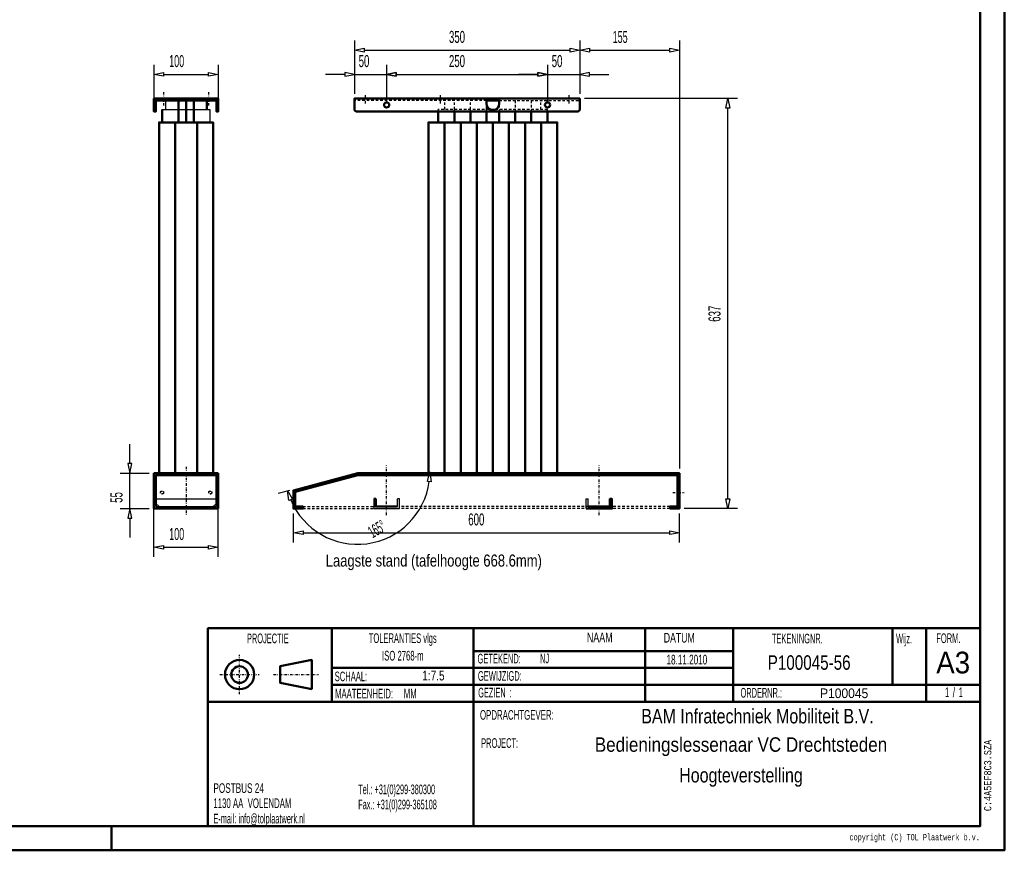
# Model space of a CAD drawing. Extents: x -13792 to -10732, y -2369 to -232.
# Tile 10 of 16: x -12262 to -10732, y -2369 to -1079. Entities that reach past the tile are written whole.
import ezdxf
from ezdxf.enums import TextEntityAlignment as Align

# ---------------------------------------------------------------- set-up
doc = ezdxf.new("R2010")
doc.units = 0
doc.header["$MEASUREMENT"] = 0
doc.linetypes.add('DASHDOT', pattern=[8.5, 4, -2, 0.5, -2])
doc.linetypes.add('HIDDEN', pattern=[7, 4, -3])
doc.layers.get('0').update_dxf_attribs({"linetype": 'CONTINUOUS'})
for name, color, linetype in [('DIM49', 4, 'CONTINUOUS'), ('LE_HIDDEN', 7, 'CONTINUOUS'), ('LE_MIDDLE', 7, 'CONTINUOUS'), ('TXT_ALL', 7, 'CONTINUOUS'), ('TXT_DIM49', 2, 'CONTINUOUS')]:
    doc.layers.add(name, color=color, linetype=linetype)
doc.layers.add('LE_ALL', color=7, linetype='CONTINUOUS', lineweight=50)
doc.styles.add('MONOTXT', font='monotxt.shx')

# ---------------------------------------------------------------- blocks, each defined once
blk = doc.blocks.new('_D16', base_point=(-11392.2, -1201.4))
at = {"layer": 'DIM49', "color": 1}
for p, q in [((-11147.2, -1201.4), (-11384.7, -1201.4)), ((-11165.2, -1216.4), (-11162.2, -1201.4)), ((-11162.2, -1201.4), (-11159.2, -1216.4)), ((-11159.2, -1216.4), (-11165.2, -1216.4)), ((-11162.2, -1823.4), (-11162.2, -1216.4)), ((-11162.2, -1838.4), (-11165.2, -1823.4)), ((-11165.2, -1823.4), (-11159.2, -1823.4)), ((-11159.2, -1823.4), (-11162.2, -1838.4)), ((-11147.2, -1838.4), (-11229.7, -1838.4))]:
    blk.add_line(p, q, dxfattribs=at)
at = {"layer": 'TXT_DIM49', "width": 0.596}
blk.add_text('637', height=18.75, rotation=90, dxfattribs=at).set_placement((-11173.4, -1535.7), align=Align.CENTER)
blk = doc.blocks.new('_D17', base_point=(-12053.8, -1201.4))
at = {"layer": 'DIM49', "color": 1}
for p, q in [((-12053.8, -1148.9), (-12053.8, -1201.4)), ((-12053.8, -1163.9), (-12038.8, -1160.9)), ((-12038.8, -1160.9), (-12038.8, -1166.9)), ((-11968.8, -1166.9), (-11968.8, -1160.9)), ((-11968.8, -1160.9), (-11953.8, -1163.9)), ((-11953.8, -1148.9), (-11953.8, -1201.4)), ((-12038.8, -1166.9), (-12053.8, -1163.9)), ((-12038.8, -1163.9), (-11968.8, -1163.9)), ((-11953.8, -1163.9), (-11968.8, -1166.9))]:
    blk.add_line(p, q, dxfattribs=at)
at = {"layer": 'TXT_DIM49', "width": 0.557}
blk.add_text('100', height=18.75, dxfattribs=at).set_placement((-12018.5, -1152.6), align=Align.CENTER)
blk = doc.blocks.new('_D18', base_point=(-12053.8, -1838.4))
at = {"layer": 'DIM49', "color": 1}
for p, q in [((-12053.8, -1913.5), (-12053.8, -1838.4)), ((-11953.8, -1913.5), (-11953.8, -1838.4)), ((-12053.8, -1898.5), (-12038.8, -1895.5)), ((-12038.8, -1895.5), (-12038.8, -1901.5)), ((-11968.8, -1901.5), (-11968.8, -1895.5)), ((-11968.8, -1895.5), (-11953.8, -1898.5)), ((-12038.8, -1901.5), (-12053.8, -1898.5)), ((-12038.8, -1898.5), (-11968.8, -1898.5)), ((-11953.8, -1898.5), (-11968.8, -1901.5))]:
    blk.add_line(p, q, dxfattribs=at)
at = {"layer": 'TXT_DIM49', "width": 0.557}
blk.add_text('100', height=18.75, dxfattribs=at).set_placement((-12018.5, -1887.3), align=Align.CENTER)
blk = doc.blocks.new('_D19', base_point=(-11392.2, -1201.4))
at = {"layer": 'DIM49', "color": 1}
for p, q in [((-11392.2, -1111.4), (-11392.2, -1193.9)), ((-11237.2, -1111.4), (-11237.2, -1775.9)), ((-11392.2, -1126.4), (-11377.2, -1123.4)), ((-11377.2, -1129.4), (-11392.2, -1126.4)), ((-11377.2, -1123.4), (-11377.2, -1129.4)), ((-11377.2, -1126.4), (-11252.2, -1126.4)), ((-11252.2, -1129.4), (-11252.2, -1123.4)), ((-11252.2, -1123.4), (-11237.2, -1126.4)), ((-11237.2, -1126.4), (-11252.2, -1129.4))]:
    blk.add_line(p, q, dxfattribs=at)
at = {"layer": 'TXT_DIM49', "width": 0.557}
blk.add_text('155', height=18.75, rotation=0, dxfattribs=at).set_placement((-11329.4, -1115.1), align=Align.CENTER)
blk = doc.blocks.new('_D20', base_point=(-11742.2, -1201.4))
at = {"layer": 'DIM49', "color": 1}
for p, q in [((-11742.2, -1111.4), (-11742.2, -1193.9)), ((-11392.2, -1111.4), (-11392.2, -1193.9)), ((-11742.2, -1126.4), (-11727.2, -1123.4)), ((-11727.2, -1129.4), (-11742.2, -1126.4)), ((-11727.2, -1123.4), (-11727.2, -1129.4)), ((-11727.2, -1126.4), (-11407.2, -1126.4)), ((-11407.2, -1129.4), (-11407.2, -1123.4)), ((-11407.2, -1123.4), (-11392.2, -1126.4)), ((-11392.2, -1126.4), (-11407.2, -1129.4))]:
    blk.add_line(p, q, dxfattribs=at)
at = {"layer": 'TXT_DIM49', "width": 0.596}
blk.add_text('350', height=18.75, rotation=360, dxfattribs=at).set_placement((-11582.9, -1115.1), align=Align.CENTER)
blk = doc.blocks.new('_D21', base_point=(-11737.5, -1781.4))
at = {"layer": 'DIM49', "color": 1}
for p, q in [((-11628.9, -1796.2), (-11625, -1781.4)), ((-11625, -1781.4), (-11623, -1796.6)), ((-11623, -1796.6), (-11628.9, -1796.2)), ((-11860.6, -1814.4), (-11842.5, -1809.6)), ((-11846.1, -1810.5), (-11838.4, -1823.7)), ((-11844.1, -1825.7), (-11846.1, -1810.5)), ((-11838.4, -1823.7), (-11844.1, -1825.7))]:
    blk.add_line(p, q, dxfattribs=at)
blk.add_arc((-11737.5, -1781.4), 112.5, -157.355, -7.645, dxfattribs=at)
at = {"layer": 'TXT_DIM49', "width": 0.508}
blk.add_text('165°', height=18.75, rotation=29.8329, dxfattribs=at).set_placement((-11702.7, -1878.2), align=Align.CENTER)
blk = doc.blocks.new('_D22', base_point=(-11742.2, -1201.4))
at = {"layer": 'DIM49', "color": 1}
for p, q in [((-11742.2, -1163.9), (-11757.2, -1160.9)), ((-11757.2, -1160.9), (-11757.2, -1166.9)), ((-11742.2, -1148.9), (-11742.2, -1193.9)), ((-11692.2, -1148.9), (-11692.2, -1206.4)), ((-11677.2, -1160.9), (-11692.2, -1163.9)), ((-11677.2, -1166.9), (-11677.2, -1160.9)), ((-11757.2, -1163.9), (-11787.2, -1163.9)), ((-11757.2, -1166.9), (-11742.2, -1163.9)), ((-11742.2, -1163.9), (-11692.2, -1163.9)), ((-11692.2, -1163.9), (-11677.2, -1166.9)), ((-11677.2, -1163.9), (-11647.2, -1163.9))]:
    blk.add_line(p, q, dxfattribs=at)
at = {"layer": 'TXT_DIM49', "width": 0.596}
blk.add_text('50', height=18.75, rotation=0, dxfattribs=at).set_placement((-11727.4, -1152.6), align=Align.CENTER)
blk = doc.blocks.new('_D23', base_point=(-11692.2, -1213.9))
at = {"layer": 'DIM49', "color": 1}
for p, q in [((-11692.2, -1148.9), (-11692.2, -1206.4)), ((-11692.2, -1163.9), (-11677.2, -1160.9)), ((-11677.2, -1160.9), (-11677.2, -1166.9)), ((-11457.2, -1166.9), (-11457.2, -1160.9)), ((-11457.2, -1160.9), (-11442.2, -1163.9)), ((-11442.2, -1148.9), (-11442.2, -1206.4)), ((-11677.2, -1166.9), (-11692.2, -1163.9)), ((-11677.2, -1163.9), (-11457.2, -1163.9)), ((-11442.2, -1163.9), (-11457.2, -1166.9))]:
    blk.add_line(p, q, dxfattribs=at)
at = {"layer": 'TXT_DIM49', "width": 0.596}
blk.add_text('250', height=18.75, rotation=360, dxfattribs=at).set_placement((-11582.9, -1152.6), align=Align.CENTER)
blk = doc.blocks.new('_D24', base_point=(-11442.2, -1213.9))
at = {"layer": 'DIM49', "color": 1}
for p, q in [((-11442.2, -1163.9), (-11457.2, -1160.9)), ((-11457.2, -1160.9), (-11457.2, -1166.9)), ((-11442.2, -1148.9), (-11442.2, -1206.4)), ((-11392.2, -1148.9), (-11392.2, -1193.9)), ((-11377.2, -1160.9), (-11392.2, -1163.9)), ((-11377.2, -1166.9), (-11377.2, -1160.9)), ((-11457.2, -1163.9), (-11487.2, -1163.9)), ((-11457.2, -1166.9), (-11442.2, -1163.9)), ((-11442.2, -1163.9), (-11392.2, -1163.9)), ((-11392.2, -1163.9), (-11377.2, -1166.9)), ((-11377.2, -1163.9), (-11347.2, -1163.9))]:
    blk.add_line(p, q, dxfattribs=at)
at = {"layer": 'TXT_DIM49', "width": 0.596}
blk.add_text('50', height=18.75, rotation=360, dxfattribs=at).set_placement((-11427.4, -1152.6), align=Align.CENTER)
blk = doc.blocks.new('_D25', base_point=(-12053.8, -1838.4))
at = {"layer": 'DIM49', "color": 1}
for p, q in [((-12091.3, -1768.4), (-12091.3, -1738.4)), ((-12088.3, -1768.4), (-12094.3, -1768.4)), ((-12094.3, -1768.4), (-12091.3, -1783.4)), ((-12091.3, -1783.4), (-12088.3, -1768.4)), ((-12106.3, -1783.4), (-12061.3, -1783.4)), ((-12091.3, -1838.4), (-12091.3, -1783.4)), ((-12106.3, -1838.4), (-12061.3, -1838.4)), ((-12091.3, -1838.4), (-12094.3, -1853.4)), ((-12088.3, -1853.4), (-12091.3, -1838.4)), ((-12094.3, -1853.4), (-12088.3, -1853.4)), ((-12091.3, -1853.4), (-12091.3, -1883.4))]:
    blk.add_line(p, q, dxfattribs=at)
at = {"layer": 'TXT_DIM49', "width": 0.596}
blk.add_text('55', height=18.75, rotation=90, dxfattribs=at).set_placement((-12102.6, -1821.1), align=Align.CENTER)
blk = doc.blocks.new('_D26', base_point=(-11837.2, -1838.4))
at = {"layer": 'DIM49', "color": 1}
for p, q in [((-11837.2, -1890.9), (-11837.2, -1845.9)), ((-11237.2, -1890.9), (-11237.2, -1845.9)), ((-11837.2, -1875.9), (-11822.2, -1872.9)), ((-11822.2, -1878.9), (-11837.2, -1875.9)), ((-11822.2, -1872.9), (-11822.2, -1878.9)), ((-11822.2, -1875.9), (-11252.2, -1875.9)), ((-11252.2, -1878.9), (-11252.2, -1872.9)), ((-11252.2, -1872.9), (-11237.2, -1875.9)), ((-11237.2, -1875.9), (-11252.2, -1878.9))]:
    blk.add_line(p, q, dxfattribs=at)
at = {"layer": 'TXT_DIM49', "width": 0.596}
blk.add_text('600', height=18.75, rotation=360, dxfattribs=at).set_placement((-11552.9, -1864.6), align=Align.CENTER)

msp = doc.modelspace()

# ---------------------------------------------------------------- linework, layer by layer
for p, q in [((-12035.8, -1204.4), (-12035.8, -1218.4)), ((-12040.8, -1218.4), (-11966.8, -1218.4)), ((-11966.8, -1218.4), (-11966.8, -1238.4)), ((-12050.8, -1823.4), (-11956.8, -1823.4)), ((-12045.8, -1835.4), (-12050.8, -1830.4)), ((-12050.8, -1835.4), (-11956.8, -1835.4)), ((-12038.8, -1838.4), (-12038.8, -1835.4)), ((-11968.8, -1835.4), (-11968.8, -1838.4)), ((-11961.8, -1835.4), (-11956.8, -1830.4)), ((-11822.2, -1835.4), (-11834.2, -1835.4)), ((-11675.2, -1835.4), (-11675.2, -1823.4)), ((-11672.2, -1823.4), (-11675.2, -1823.4)), ((-11672.2, -1838.4), (-11672.2, -1823.4)), ((-11382.2, -1838.4), (-11382.2, -1823.4)), ((-11382.2, -1823.4), (-11379.2, -1823.4)), ((-11379.2, -1835.4), (-11379.2, -1823.4)), ((-11252.2, -1838.4), (-11252.2, -1835.4))]:
    msp.add_line(p, q)
msp.add_lwpolyline([(-11712.2, -1823.4), (-11712.2, -1838.4), (-11672.2, -1838.4)])
at = {"layer": 'LE_ALL'}
for p, q in [((-12015.8, -1238.4), (-12015.8, -1204.4)), ((-12003.8, -1238.4), (-12003.8, -1204.4)), ((-11991.8, -1238.4), (-11991.8, -1204.4)), ((-11971.8, -1218.4), (-11971.8, -1204.4)), ((-12040.8, -1238.4), (-12040.8, -1218.4)), ((-11517.4, -1221.4), (-11517.4, -1238.4)), ((-11492.4, -1221.4), (-11492.4, -1238.4)), ((-11467.4, -1221.4), (-11467.4, -1238.4)), ((-12020.8, -1783.4), (-12020.8, -1238.4)), ((-11986.8, -1238.4), (-11986.8, -1783.4)), ((-11602.2, -1783.4), (-11602.2, -1238.4)), ((-11577.2, -1783.4), (-11577.2, -1238.4)), ((-11552.2, -1783.4), (-11552.2, -1238.4)), ((-11527.2, -1783.4), (-11527.2, -1238.4)), ((-11502.2, -1238.4), (-11502.2, -1783.4)), ((-11477.2, -1783.4), (-11477.2, -1238.4)), ((-11452.2, -1783.4), (-11452.2, -1238.4)), ((-12053.8, -1838.4), (-12053.8, -1783.4)), ((-12053.8, -1783.4), (-11953.8, -1783.4)), ((-11953.8, -1783.4), (-11953.8, -1838.4)), ((-12053.8, -1838.4), (-11953.8, -1838.4))]:
    msp.add_line(p, q, dxfattribs=at)
at = {"layer": 'LE_ALL', "color": 10}
for p, q in [((-11777.4, -2024.2), (-11777.4, -2138.4)), ((-11557.1, -2024.2), (-11557.1, -2331.7)), ((-11290.6, -2024.2), (-11290.6, -2138.4)), ((-11154, -2024.2), (-11154, -2138.4)), ((-10906.3, -2024.2), (-10906.3, -2112.2)), ((-10853.8, -2024.2), (-10853.8, -2138.4)), ((-10769.9, -2138.4), (-11969.9, -2138.4))]:
    msp.add_line(p, q, dxfattribs=at)
at = {"layer": 'LE_ALL', "color": 1}
for p, q in [((-11154, -2059.7), (-11557.1, -2059.7)), ((-11154, -2112.2), (-11777.4, -2112.2)), ((-12119.9, -2331.7), (-12119.9, -2369.2))]:
    msp.add_line(p, q, dxfattribs=at)
at = {"layer": 'LE_ALL', "color": 10}
for points in [[(-13792.4, -2369.2), (-10732.4, -2369.2), (-10732.4, -231.7), (-13792.4, -231.7), (-13792.4, -2369.2)], [(-13754.9, -2331.7), (-10769.9, -2331.7), (-10769.9, -269.2), (-13754.9, -269.2), (-13754.9, -2331.7)], [(-10769.9, -2024.2), (-11969.9, -2024.2), (-11969.9, -2331.7)], [(-11808.5, -2119), (-11857.5, -2109.1), (-11857.5, -2083.4), (-11808.5, -2073.5), (-11808.5, -2119)], [(-10769.9, -2112.2), (-11154, -2112.2)]]:
    msp.add_lwpolyline(points, dxfattribs=at)
at = {"layer": 'LE_ALL'}
for points in [[(-11953.8, -1201.4), (-11953.8, -1221.4), (-11956.8, -1221.4), (-11956.8, -1204.4), (-12050.8, -1204.4), (-12050.8, -1221.4), (-12053.8, -1221.4), (-12053.8, -1201.4), (-11953.8, -1201.4)], [(-11537.2, -1204.4), (-11517.2, -1204.4)], [(-11612, -1238.4), (-11612, -1221.4)], [(-11587, -1238.4), (-11587, -1221.4)], [(-11562, -1238.4), (-11562, -1221.4)], [(-11537, -1238.4), (-11537, -1221.4)], [(-11442.4, -1238.4), (-11442.4, -1221.4)], [(-12045.8, -1783.4), (-12045.8, -1238.4), (-11961.8, -1238.4), (-11961.8, -1783.4)], [(-11627.2, -1783.4), (-11627.2, -1238.4), (-11427.2, -1238.4), (-11427.2, -1783.4)], [(-12050.8, -1835.4), (-12050.8, -1786.4), (-11956.8, -1786.4), (-11956.8, -1835.4)], [(-11252.2, -1838.4), (-11237.2, -1838.4), (-11237.2, -1783.4), (-11737.2, -1783.4), (-11837.2, -1810.2), (-11837.2, -1838.4), (-11822.2, -1838.4), (-11822.2, -1835.4), (-11834.2, -1835.4), (-11834.2, -1812.5), (-11736.8, -1786.4), (-11240.2, -1786.4), (-11240.2, -1835.4), (-11252.2, -1835.4)], [(-11675.2, -1835.4), (-11709.2, -1835.4), (-11709.2, -1823.4), (-11712.2, -1823.4)], [(-11379.2, -1835.4), (-11345.2, -1835.4), (-11345.2, -1823.4), (-11342.2, -1823.4), (-11342.2, -1838.4), (-11382.2, -1838.4)]]:
    msp.add_lwpolyline(points, dxfattribs=at)
for points in [[(-11442.4, -1221.4), (-11467.4, -1221.4), (-11492.4, -1221.4), (-11517.4, -1221.4), (-11537, -1221.4), (-11562, -1221.4), (-11587, -1221.4), (-11612, -1221.4), (-11739.2, -1221.4, -0.414214), (-11742.2, -1218.4), (-11742.2, -1201.4), (-11392.2, -1201.4), (-11392.2, -1218.4, -0.414214), (-11395.2, -1221.4), (-11442.4, -1221.4)], [(-11537.2, -1201.4), (-11537.2, -1209.1, 1), (-11517.2, -1209.1), (-11517.2, -1201.4)]]:
    msp.add_lwpolyline(points, format="xyb", dxfattribs=at)
at = {"layer": 'LE_ALL', "color": 1}
msp.add_lwpolyline([(-11154, -2085.9), (-11557.1, -2085.9), (-11777.4, -2085.9)], dxfattribs=at)
at = {"layer": 'LE_ALL'}
for centre in [(-11692.2, -1211.4), (-11442.2, -1211.4)]:
    msp.add_circle(centre, 4, dxfattribs=at)
at = {"layer": 'LE_ALL', "color": 10}
for radius in [22.7, 12.9]:
    msp.add_circle((-11920.7, -2096.3), radius, dxfattribs=at)
at = {"layer": 'LE_HIDDEN', "color": 1, "linetype": 'HIDDEN'}
for p, q in [((-11537.2, -1204.4), (-11742.2, -1204.4)), ((-11602, -1218.4), (-11602, -1204.4)), ((-11517.2, -1204.4), (-11392.2, -1204.4)), ((-11452.4, -1218.4), (-11452.4, -1204.4)), ((-11442.4, -1218.4), (-11612, -1218.4)), ((-11612, -1221.4), (-11612, -1218.4)), ((-11442.4, -1221.4), (-11442.4, -1218.4)), ((-11822.2, -1835.4), (-11712.2, -1835.4)), ((-11252.2, -1835.4), (-11672.2, -1835.4)), ((-11822.2, -1838.4), (-11712.2, -1838.4)), ((-11252.2, -1838.4), (-11672.2, -1838.4))]:
    msp.add_line(p, q, dxfattribs=at)
for points in [[(-11587, -1221.4), (-11587, -1218.4), (-11587, -1204.4)], [(-11562, -1221.4), (-11562, -1218.4), (-11562, -1204.4)], [(-11537, -1221.4), (-11537, -1218.4), (-11537, -1204.4)], [(-11517.4, -1204.4), (-11517.4, -1218.4), (-11517.4, -1221.4)], [(-11492.4, -1204.4), (-11492.4, -1218.4), (-11492.4, -1221.4)], [(-11467.4, -1204.4), (-11467.4, -1218.4), (-11467.4, -1221.4)]]:
    msp.add_lwpolyline(points, dxfattribs=at)
for centre, radius in [((-12041.3, -1813.4), 2.5), ((-12041.3, -1813.4), 2.15), ((-11966.3, -1813.4), 2.5), ((-11966.3, -1813.4), 2.15)]:
    msp.add_circle(centre, radius, dxfattribs=at)
at = {"layer": 'LE_MIDDLE', "color": 1, "linetype": 'DASHDOT'}
for p, q in [((-12038.8, -1191.4), (-12038.8, -1214.4)), ((-11968.8, -1191.4), (-11968.8, -1214.4)), ((-11725.4, -1196.4), (-11725.4, -1209.4)), ((-11608.9, -1196.4), (-11608.9, -1209.4)), ((-11408.9, -1196.4), (-11408.9, -1209.4)), ((-12003.8, -1773.4), (-12003.8, -1848.4)), ((-11692.2, -1848.4), (-11692.2, -1771.4)), ((-11362.2, -1848.4), (-11362.2, -1771.4)), ((-11247.7, -1813.4), (-11229.7, -1813.4)), ((-11920.7, -2126.9), (-11920.7, -2065.6)), ((-11951.4, -2096.3), (-11890.1, -2096.3)), ((-11867.8, -2096.3), (-11798.2, -2096.3))]:
    msp.add_line(p, q, dxfattribs=at)

# ---------------------------------------------------------------- block references
at = {"layer": 'DIM49'}
for name, p in [('_D20', (-11742.2, -1201.4)), ('_D19', (-11392.2, -1201.4)), ('_D17', (-12053.8, -1201.4)), ('_D22', (-11742.2, -1201.4)), ('_D23', (-11692.2, -1213.9)), ('_D24', (-11442.2, -1213.9)), ('_D16', (-11392.2, -1201.4)), ('_D25', (-12053.8, -1838.4)), ('_D21', (-11737.5, -1781.4)), ('_D18', (-12053.8, -1838.4)), ('_D26', (-11837.2, -1838.4))]:
    msp.add_blockref(name, p, dxfattribs=at)

# ---------------------------------------------------------------- texts
at = {"layer": 'TXT_ALL', "color": 4, "width": 0.806}
msp.add_text('Laagste stand (tafelhoogte 668.6mm)', height=18.75, dxfattribs=at).set_placement((-11786.9, -1928.5))
at = {"layer": 'TXT_ALL', "color": 6}
for s, width, p in [('PROJECTIE', 0.557, (-11876.9, -2047.5)), ('TOLERANTIES vlgs', 0.566, (-11667.2, -2047.2)), ('ISO 2768-m', 0.597, (-11667.1, -2074.4))]:
    msp.add_text(s, height=15, dxfattribs=dict(at, width=width)).set_placement(p, align=Align.CENTER)
for s, width, p in [('NAAM', 0.691, (-11381.1, -2046)), ('DATUM', 0.675, (-11261.6, -2046.5)), ('TEKENINGNR.', 0.558, (-11093.5, -2047.8)), ('Wijz.', 0.5, (-10900.6, -2047.8)), ('FORM.', 0.584, (-10838.2, -2047.3)), ('GETEKEND:', 0.58, (-11551, -2079)), ('SCHAAL:', 0.569, (-11772.9, -2106.6)), ('GEWIJZIGD:', 0.536, (-11550.4, -2105.9)), ('MAATEENHEID:     MM', 0.599, (-11772.4, -2133.4)), ('GEZIEN  :', 0.526, (-11550, -2131.8)), ('ORDERNR.:', 0.554, (-11142.3, -2132)), ('OPDRACHTGEVER:', 0.609, (-11547.2, -2166.4)), ('PROJECT:', 0.562, (-11545.4, -2210.1))]:
    msp.add_text(s, height=15, dxfattribs=dict(at, width=width)).set_placement(p)
at = {"layer": 'TXT_ALL', "color": 5}
for s, width, p in [('NJ', 0.566, (-11454, -2078.7)), ('1:7.5', 0.775, (-11636.8, -2105.3)), ('P100045', 0.933, (-11018.8, -2132.8)), ('1', 0.449, (-10803.2, -2131.2))]:
    msp.add_text(s, height=15, dxfattribs=dict(at, width=width)).set_placement(p)
for s, height, width, p in [('18.11.2010', 15, 0.63, (-11225.7, -2080.5)), ('P100045-56', 22.5, 0.786, (-11035.7, -2088.8)), ('/', 15, 0.654, (-10810.7, -2131.2)), ('BAM Infratechniek Mobiliteit B.V.', 22.5, 0.824, (-11116, -2172.1)), ('Bedieningslessenaar VC Drechtsteden', 22.5, 0.879, (-11141.6, -2216.2)), ('Hoogteverstelling', 22.5, 0.826, (-11141.6, -2263.8))]:
    msp.add_text(s, height=height, dxfattribs=dict(at, width=width)).set_placement(p, align=Align.CENTER)
at = {"layer": 'TXT_ALL', "color": 5, "width": 0.953}
msp.add_text('A3', height=33.75, dxfattribs=at).set_placement((-10811.9, -2060.7), align=Align.TOP_CENTER)
at = {"layer": 'TXT_ALL', "color": 5, "width": 0.449}
msp.add_text('1', height=15, dxfattribs=at).set_placement((-10818.2, -2131.2), align=Align.RIGHT)
at = {"layer": 'TXT_ALL', "color": 1, "style": 'MONOTXT', "width": 0.812}
msp.add_text('C:4A5EF8C3.SZA', height=11.25, rotation=90.0002, dxfattribs=at).set_placement((-10752.6, -2308.4))
at = {"layer": 'TXT_ALL', "color": 6}
for s, width, p in [('POSTBUS 24', 0.634, (-11961.4, -2272.6)), ('Tel.: +31(0)299-380300', 0.523, (-11736.4, -2274.6)), ('1130 AA  VOLENDAM', 0.604, (-11961.4, -2296.1)), ('Fax.: +31(0)299-365108', 0.521, (-11736.4, -2298)), ('E-mail: info@tolplaatwerk.nl', 0.5, (-11961.4, -2320))]:
    msp.add_text(s, height=15, dxfattribs=dict(at, width=width)).set_placement(p, align=Align.MIDDLE_LEFT)
at = {"layer": 'TXT_ALL', "color": 6, "style": 'MONOTXT', "width": 0.75}
msp.add_text('copyright (C) TOL Plaatwerk b.v.', height=9.75, dxfattribs=at).set_placement((-10770.4, -2344), align=Align.TOP_RIGHT)

doc.saveas('drawing.dxf')
